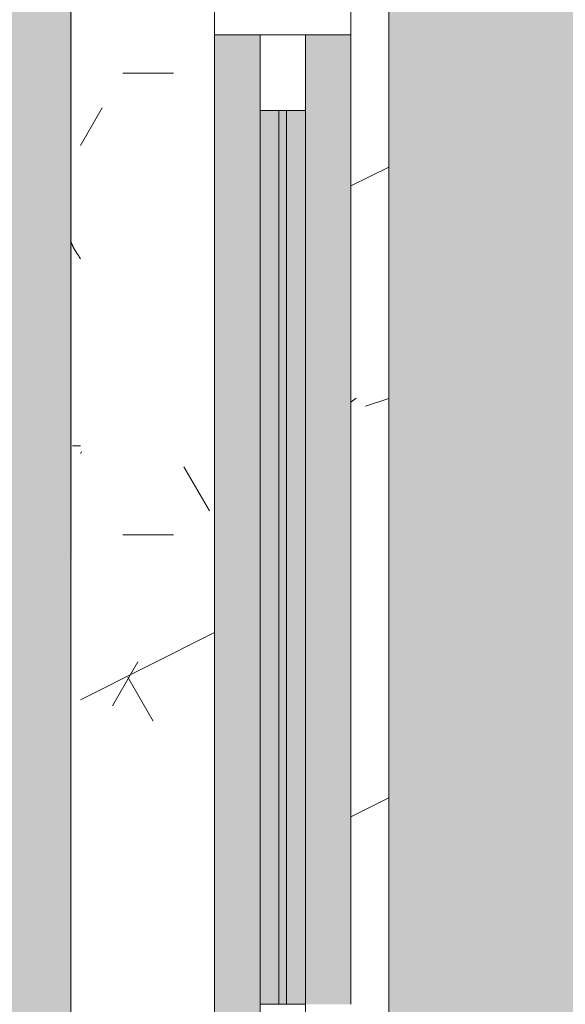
# Model space of a CAD drawing. Header units: millimetres. Extents: x 5980700 to 6194397, y -12939 to 2351883.
# Tile 24 of 124: x 6023785 to 6024145, y 444 to 1094. Entities that reach past the tile are written whole.
import ezdxf

# ---------------------------------------------------------------- set-up
doc = ezdxf.new("R2010")
doc.units = ezdxf.units.MM
for name, color, linetype, lineweight in [('A-DOOR-FRAM', 31, 'Continuous', 18), ('A-DOOR-GLAZ', 31, 'Continuous', 9), ('A-FLOR-PATT', 8, 'Continuous', 18), ('A-GLAZ', 151, 'Continuous', 9), ('A-GLAZ-SILL', 1, 'Continuous', 9), ('A-WALL', 113, 'Continuous', 18), ('A-WALL-PATT', 111, 'Continuous', 25)]:
    doc.layers.add(name, color=color, linetype=linetype, lineweight=lineweight)
pattern_1 = [(315, (245.842, -16549.116), (449.0128060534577, 449.0128060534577), []), (315, (245.842, -16707.866), (898.0256121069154, 0), []), (315, (245.842, -16390.366), (898.0256121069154, 0), [])]

# ---------------------------------------------------------------- blocks, each defined once
blk = doc.blocks.new('FX-HRT-JANELA_CORRER-4FLS - 270x190cm-4FLS-ALU-3_0cmFolha 5-V61-PLANTA DE CAIMENTO DE PISOS - TÉRREO')
at = {"layer": 'A-DOOR-FRAM', "lineweight": 5}
h = blk.add_hatch(color=251, dxfattribs=at)
h.paths.add_polyline_path([(690.000000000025, -29.99999999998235), (1280.000000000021, -29.99999999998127), (1280.000000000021, -17.49999999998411), (690.000000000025, -17.49999999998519)])
h.paths.add_polyline_path([(690.000000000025, -47.49999999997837), (1280.000000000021, -47.49999999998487), (1280.000000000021, -34.99999999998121), (690.000000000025, -34.9999999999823)])
at = {"layer": 'A-DOOR-GLAZ', "lineweight": 5}
h = blk.add_hatch(dxfattribs=at)
h.set_pattern_fill('FP_83', color=256, style=0, pattern_type=2)
h.set_pattern_definition(pattern_1)
h.paths.add_polyline_path([(640.0000000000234, -17.49999999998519), (640.0000000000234, -47.49999999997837), (690.000000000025, -47.49999999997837), (690.000000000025, -17.49999999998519)])
h.paths.add_polyline_path([(1280.000000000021, -17.49999999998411), (1280.000000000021, -47.49999999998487), (1329.999999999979, -47.49999999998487), (1329.999999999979, -17.49999999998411)])
blk.add_hatch(color=255, dxfattribs=at).paths.add_polyline_path([(690.000000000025, -29.99999999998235), (690.000000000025, -34.9999999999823), (1280.000000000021, -34.99999999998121), (1280.000000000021, -29.99999999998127), (1086.788867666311, -29.99999999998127)])
at = {"layer": 'A-GLAZ', "lineweight": 5}
h = blk.add_hatch(color=251, dxfattribs=at)
h.paths.add_polyline_path([(-1329.999999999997, -17.49999999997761), (-639.9999999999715, -17.49999999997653), (-640.0000000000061, -47.49999999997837), (640.0000000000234, -47.49999999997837), (640.0000000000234, -17.49999999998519), (1329.999999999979, -17.49999999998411), (1329.999999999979, 12.50000000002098), (-1329.999999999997, 12.50000000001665), (-1329.999999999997, -5.501040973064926)])
h.paths.add_polyline_path([(-1329.999999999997, -76.35185185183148), (-1329.999999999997, -77.49999999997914), (-690.000000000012, -77.49999999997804), (-689.9999999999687, -47.49999999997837), (-1329.999999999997, -47.49999999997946), (-1329.999999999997, -57.49999999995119)])
h.paths.add_polyline_path([(689.9999999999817, -77.49999999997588), (1329.999999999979, -77.49999999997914), (1329.999999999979, -47.49999999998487), (690.000000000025, -47.49999999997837), (689.9999999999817, -64.99999999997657)])
h = blk.add_hatch(dxfattribs=at)
h.set_pattern_fill('FP_83', color=256, style=0, pattern_type=2)
h.set_pattern_definition(pattern_1)
h.paths.add_polyline_path([(-1.299440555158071e-11, -47.49999999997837), (-1.299440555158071e-11, -77.49999999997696), (12.49999999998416, -77.49999999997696), (12.49999999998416, -72.49999999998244), (37.49999999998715, -72.49999999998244), (37.49999999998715, -77.49999999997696), (49.9999999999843, -77.49999999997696), (49.9999999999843, -47.49999999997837)])
h.paths.add_polyline_path([(639.9999999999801, -57.49999999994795), (639.9999999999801, -77.49999999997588), (689.9999999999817, -77.49999999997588), (690.000000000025, -47.49999999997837), (639.9999999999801, -47.49999999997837)])
at = {"layer": 'A-DOOR-FRAM', "color": 250, "lineweight": 5}
for p, q in [((690.0000000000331, -17.50000000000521), (640.0000000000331, -17.50000000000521)), ((690.0000000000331, -47.50000000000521), (690.0000000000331, -17.50000000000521)), ((1280.000000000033, -17.50000000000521), (1280.000000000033, -47.50000000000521)), ((1330.000000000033, -17.50000000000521), (1280.000000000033, -17.50000000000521)), ((640.0000000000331, -47.50000000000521), (690.0000000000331, -47.50000000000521)), ((1280.000000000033, -47.50000000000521), (1330.000000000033, -47.50000000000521))]:
    blk.add_line(p, q, dxfattribs=at)
at = {"layer": 'A-DOOR-FRAM', "color": 90, "lineweight": 5}
for p, q in [((1280.000000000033, -17.50000000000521), (690.0000000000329, -17.50000000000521)), ((690.0000000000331, -47.50000000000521), (1280.000000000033, -47.50000000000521))]:
    blk.add_line(p, q, dxfattribs=at)
at = {"layer": 'A-DOOR-GLAZ', "color": 250, "lineweight": 5}
for p, q in [((1280.000000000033, -30.00000000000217), (690.0000000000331, -30.00000000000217)), ((690.0000000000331, -30.00000000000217), (690.0000000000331, -35.00000000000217)), ((1280.000000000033, -35.00000000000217), (1280.000000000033, -30.00000000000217)), ((690.0000000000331, -35.00000000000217), (1280.000000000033, -35.00000000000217))]:
    blk.add_line(p, q, dxfattribs=at)
at = {"layer": 'A-GLAZ', "color": 90, "lineweight": 5}
for p, q in [((1329.999999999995, 12.49999999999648), (-1330.000000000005, 12.49999999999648)), ((689.9999999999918, -77.5), (1329.999999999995, -77.5))]:
    blk.add_line(p, q, dxfattribs=at)
at = {"layer": 'A-GLAZ', "color": 130}
for p, q in [((1349.999999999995, 12.49999999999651), (1329.999999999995, 12.49999999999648)), ((1329.999999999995, 12.49999999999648), (1329.999999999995, -77.5)), ((1329.999999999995, -77.5), (1349.999999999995, -77.49999999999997))]:
    blk.add_line(p, q, dxfattribs=at)
blk = doc.blocks.new('FP_63-PLANTA DE CAIMENTO DE PISOS - TÉRREO')
at = {"layer": 'A-GLAZ-SILL', "color": 90, "lineweight": 5}
blk.add_line((1374.999999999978, 107.4999999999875), (-1375.000000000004, 107.4999999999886), dxfattribs=at)
at = {"layer": 'A-GLAZ-SILL', "lineweight": 5}
for p, q in [((1058.641794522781, 100.9916647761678), (1058.64179452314, 106.4169462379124)), ((1186.742624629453, 104.0000772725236), (1186.515525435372, 103.8572851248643)), ((1186.969723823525, 104.1416484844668), (1186.742624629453, 104.0000772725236)), ((1187.196823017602, 104.2819413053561), (1186.969723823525, 104.1416484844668)), ((1187.423922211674, 104.4208987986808), (1187.196823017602, 104.2819413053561)), ((1187.651021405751, 104.5584645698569), (1187.423922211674, 104.4208987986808)), ((1187.878120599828, 104.6945827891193), (1187.651021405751, 104.5584645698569)), ((1188.105219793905, 104.8291982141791), (1187.878120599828, 104.6945827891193)), ((1188.332318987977, 104.9622562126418), (1188.105219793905, 104.8291982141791)), ((1188.559418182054, 105.0937027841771), (1188.332318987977, 104.9622562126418)), ((1188.786517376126, 105.2234845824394), (1188.559418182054, 105.0937027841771)), ((1189.013616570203, 105.3515489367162), (1188.786517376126, 105.2234845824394)), ((1189.24071576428, 105.4778438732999), (1189.013616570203, 105.3515489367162)), ((1189.467814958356, 105.6023181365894), (1189.24071576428, 105.4778438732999)), ((1189.694914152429, 105.7249212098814), (1189.467814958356, 105.6023181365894)), ((1189.922013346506, 105.8456033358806), (1189.694914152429, 105.7249212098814)), ((1190.149112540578, 105.9643155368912), (1189.922013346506, 105.8456033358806)), ((1190.376211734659, 106.0810096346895), (1190.149112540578, 105.9643155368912)), ((1190.603310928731, 106.1956382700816), (1190.376211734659, 106.0810096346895)), ((1190.830410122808, 106.3081549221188), (1190.603310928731, 106.1956382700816)), ((1191.057509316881, 106.4185139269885), (1190.830410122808, 106.3081549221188)), ((1191.284608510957, 106.5266704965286), (1191.057509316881, 106.4185139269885)), ((1191.511707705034, 106.6325807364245), (1191.284608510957, 106.5266704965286)), ((1191.738806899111, 106.7362016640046), (1191.511707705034, 106.6325807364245)), ((1191.965906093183, 106.8374912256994), (1191.738806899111, 106.7362016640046)), ((1192.19300528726, 106.9364083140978), (1191.965906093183, 106.8374912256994)), ((1192.420104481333, 107.0329127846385), (1192.19300528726, 106.9364083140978)), ((1192.647203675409, 107.1269654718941), (1192.420104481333, 107.0329127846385)), ((1192.874302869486, 107.218528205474), (1192.647203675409, 107.1269654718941)), ((1193.101402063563, 107.3075638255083), (1192.874302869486, 107.218528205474)), ((1193.328501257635, 107.3940361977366), (1193.101402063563, 107.3075638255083)), ((1193.555600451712, 107.4779102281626), (1193.328501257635, 107.3940361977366)), ((1193.782699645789, 107.5591518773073), (1193.555600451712, 107.4779102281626)), ((1182.427739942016, 101.1462232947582), (1182.200640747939, 100.9916647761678)), ((1182.654839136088, 101.3007190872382), (1182.427739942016, 101.1462232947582)), ((1182.881938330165, 101.4550894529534), (1182.654839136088, 101.3007190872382)), ((1183.109037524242, 101.6092717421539), (1182.881938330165, 101.4550894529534)), ((1183.336136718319, 101.7632033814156), (1183.109037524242, 101.6092717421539)), ((1183.563235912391, 101.9168218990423), (1183.336136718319, 101.7632033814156)), ((1183.790335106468, 102.0700649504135), (1183.563235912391, 101.9168218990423)), ((1184.01743430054, 102.2228703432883), (1183.790335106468, 102.0700649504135)), ((1184.244533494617, 102.3751760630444), (1184.01743430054, 102.2228703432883)), ((1184.471632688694, 102.5269202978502), (1184.244533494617, 102.3751760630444)), ((1184.698731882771, 102.6780414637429), (1184.471632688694, 102.5269202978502)), ((1184.925831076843, 102.8284782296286), (1184.698731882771, 102.6780414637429)), ((1185.15293027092, 102.9781695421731), (1184.925831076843, 102.8284782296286)), ((1185.380029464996, 103.1270546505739), (1185.15293027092, 102.9781695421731)), ((1185.607128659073, 103.2750731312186), (1185.380029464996, 103.1270546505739)), ((1185.83422785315, 103.4221649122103), (1185.607128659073, 103.2750731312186)), ((1186.061327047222, 103.5682702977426), (1185.83422785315, 103.4221649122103)), ((1186.288426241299, 103.7133299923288), (1186.061327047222, 103.5682702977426)), ((1186.515525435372, 103.8572851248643), (1186.288426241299, 103.7133299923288))]:
    blk.add_line(p, q, dxfattribs=at)
blk = doc.blocks.new('CC_PEITORIL - PEITORIL-V62-PLANTA DE CAIMENTO DE PISOS - TÉRREO')
at = {"layer": 'A-GLAZ-SILL', "lineweight": 5}
h = blk.add_hatch(dxfattribs=at)
h.set_pattern_fill('FP_84', color=256, style=0, pattern_type=2)
h.set_pattern_definition([(270, (245.842, -16549.116), (101.6, -406.4), [33.528, -271.272, 33.528, -271.272, -1625.6]), (270, (245.842, -16549.116), (101.6, -406.4), [-609.6, 33.528, -576.072, 33.528, -271.272, -711.2]), (270, (245.842, -16549.116), (101.6, -406.4), [-1524, 33.528, -169.672, 33.528, -474.472]), (29.99999999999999, (296.642, -16701.516), (301.1527240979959, 291.1881810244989), [33.528, -271.272, 33.528, -271.272, -1625.6]), (29.99999999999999, (296.642, -16701.516), (301.1527240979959, 291.1881810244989), [-609.6, 33.528, -576.072, 33.528, -271.272, -711.2]), (29.99999999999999, (296.642, -16701.516), (301.1527240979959, 291.1881810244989), [-1524, 33.528, -169.672, 33.528, -474.472]), (150, (499.842, -16752.316), (-402.7527240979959, 115.211818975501), [33.528, -271.272, 33.528, -271.272, -1625.6]), (150, (499.842, -16752.316), (-402.7527240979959, 115.211818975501), [-609.6, 33.528, -576.072, 33.528, -271.272, -711.2]), (150, (499.842, -16752.316), (-402.7527240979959, 115.211818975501), [-1524, 33.528, -169.672, 33.528, -474.472])])
h.paths.add_polyline_path([(-1375.000000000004, 77.50000000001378), (-1350.000000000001, 77.50000000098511), (-1350.000000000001, 12.50000000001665), (1349.999999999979, 12.50000000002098), (1349.999999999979, 77.50000000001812), (1374.999999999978, 77.50000000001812), (1374.999999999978, 100.9916647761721), (-1375.000000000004, 100.9916647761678)])
h = blk.add_hatch(dxfattribs=at)
h.set_pattern_fill('FP_85', color=256, style=0, pattern_type=2)
h.set_pattern_definition([(126.87, (1833.342, -17184.116), (3175.008507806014, -4762.494328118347), [793.75, -7143.75]), (116.565, (1357.092, -18136.616), (-1587.499067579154, 1587.501456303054), [1774.879, -1774.879]), (108.435, (563.342, -18136.616), (-1587.502903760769, 3174.997452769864), [1004.024, -4016.092])])
h.paths.add_polyline_path([(-1375.000000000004, 77.50000000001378), (-1350.000000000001, 77.50000000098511), (-1350.000000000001, 12.50000000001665), (1349.999999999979, 12.50000000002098), (1349.999999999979, 77.50000000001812), (1374.999999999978, 77.50000000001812), (1374.999999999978, 100.9916647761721), (-1375.000000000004, 100.9916647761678)])
at = {"layer": 'A-GLAZ', "color": 90, "lineweight": 5}
blk.add_blockref('FP_63-PLANTA DE CAIMENTO DE PISOS - TÉRREO', (0, 0), dxfattribs=at)
blk = doc.blocks.new('BE-PMSa-MOD-ARQ-CONEXAODOFUTURO-EX-000-R_rvt-1-PLANTA DE CAIMENTO DE PISOS - TÉRREO')
at = {"layer": 'A-FLOR-PATT', "lineweight": 5}
h = blk.add_hatch(dxfattribs=at)
h.set_pattern_fill('FP_2', color=135, style=0, pattern_type=2)
h.set_pattern_definition([(0, (0, 0), (812.8, 203.2), [33.528, -576.072, 33.528, -576.072, -3251.2]), (0, (0, 0), (812.8, 203.2), [-1219.2, 33.528, -1185.672, 33.528, -576.072, -1422.4]), (0, (0, 0), (812.8, 203.2), [-3048, 33.528, -372.872, 33.528, -982.472]), (120, (304.8, 101.6), (-582.3763620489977, 602.3054481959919), [33.52799999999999, -576.0719999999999, 33.52799999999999, -576.0719999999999, -3251.199999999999]), (120, (304.8, 101.6), (-582.3763620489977, 602.3054481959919), [-1219.2, 33.52799999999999, -1185.672, 33.52799999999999, -576.0719999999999, -1422.4]), (120, (304.8, 101.6), (-582.3763620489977, 602.3054481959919), [-3048, 33.52799999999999, -372.8719999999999, 33.52799999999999, -982.4719999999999]), (240, (406.4, 508), (-230.4236379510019, -805.5054481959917), [33.528, -576.072, 33.528, -576.072, -3251.2]), (240, (406.4, 508), (-230.4236379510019, -805.5054481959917), [-1219.2, 33.528, -1185.672, 33.528, -576.072, -1422.4]), (240, (406.4, 508), (-230.4236379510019, -805.5054481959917), [-3048, 33.528, -372.872, 33.528, -982.472])])
h.paths.add_polyline_path([(13153.13200708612, -10125.84100563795), (14705.38782324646, -10125.84100563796), (14705.38782324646, -9779.8857164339), (14699.38782324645, -9779.8857164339), (14699.38782324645, -9763.237570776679), (14681.68558745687, -9763.757413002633), (14670.96395493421, -9768.482704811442), (14665.88782324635, -9780.73757077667), (14665.88782324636, -9856.278958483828), (14670.73620676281, -9865.0681674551), (14677.45883342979, -9868.493127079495), (14678.38782324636, -9869.242380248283), (14678.38782324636, -9881.040871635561), (14674.1436913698, -9882.10035906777), (14663.09686027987, -9878.012306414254), (14654.48340806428, -9869.156476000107), (14652.0250349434, -9859.981702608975), (14651.89263271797, -9855.73757077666), (14650.88782324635, -9855.73757077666), (14651.89263271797, -9780.73757077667), (14653.73085252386, -9770.127241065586), (14655.24199762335, -9764.487570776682), (14667.13782324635, -9752.591745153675), (14683.38782324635, -9748.23757077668), (14699.38782324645, -9748.23757077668), (14699.38782324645, -9731.589425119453), (14705.38782324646, -9731.589425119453), (14705.38782324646, -9705.737570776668), (14755.38782324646, -9705.737570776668), (14755.38782324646, -9754.737570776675), (14795.38782324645, -9754.737570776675), (14796.02424042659, -9756.737570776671), (14812.38782324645, -9756.737570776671), (14811.36426821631, -9815.737570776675), (14810.34779546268, -9815.737570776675), (14811.47778338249, -9818.171971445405), (14811.43015556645, -9819.291362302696), (14811.44856252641, -9820.918341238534), (14827.38782324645, -9827.197475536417), (14827.38782324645, -10125.84100563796), (21231.38515489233, -10125.84100563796), (21231.38515489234, 5919.158994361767), (12003.88515489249, 5918.472013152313), (12003.8851548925, 5447.158205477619), (12268.88333741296, 5447.158205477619), (12268.88333741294, 4674.158994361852), (15653.88333741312, 4674.158994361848), (15653.88333741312, 5447.158205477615), (15923.88333741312, 5447.15820547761), (15923.88333741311, 4674.158994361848), (19999.38682609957, 4674.158994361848), (19999.38682609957, 5447.158205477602), (20269.38682609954, 5447.158205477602), (20269.38682609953, 4280.731645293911), (20299.38682609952, 4280.731645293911), (20298.51487451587, 1530.731645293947), (20269.38682609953, 1530.731645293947), (20269.38682609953, 1143.558994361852), (20299.38682609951, 1143.558994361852), (20298.51487451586, -1606.441005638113), (20269.38682609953, -1606.441005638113), (20269.38682609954, -2040.191005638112), (20299.38682609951, -2040.191005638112), (20298.51487451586, -4790.191005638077), (20269.38682609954, -4790.191005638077), (20269.38682609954, -5273.941005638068), (20299.38682609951, -5273.941005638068), (20298.51487451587, -8023.941005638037), (20269.38682609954, -8023.941005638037), (20269.38682609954, -9308.841005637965), (19999.38682609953, -9308.841005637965), (19999.38682609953, -8513.841794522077), (19913.38333741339, -8513.841794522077), (19913.38333741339, -8347.825683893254), (19635.38599049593, -8347.825683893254), (19635.38599049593, -8377.825683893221), (16285.38599049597, -8376.953732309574), (16285.38599049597, -8347.825683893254), (15971.88333741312, -8347.825683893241), (15971.88333741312, -8513.84179452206), (15921.38515489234, -8513.84179452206), (15921.38515489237, -9312.594001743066), (15651.38515489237, -9312.594001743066), (15651.3851548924, -8513.84179452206), (15603.38515489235, -8513.841794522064), (15603.38515489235, -8377.825683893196), (12316.88333741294, -8377.82568389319), (12316.88333741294, -8513.841794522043), (12268.88333741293, -8513.841794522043), (12268.88333741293, -9312.59400174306), (11998.88333741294, -9312.59400174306), (11998.88333741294, -8513.841794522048), (11950.88333741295, -8513.841794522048), (11950.88333741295, -8347.825683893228), (11867.63333741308, -8347.825683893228), (11867.63333741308, -8377.82568389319), (8517.633337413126, -8376.953732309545), (8517.633337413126, -8347.825683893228), (8434.383337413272, -8347.825683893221), (8434.383337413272, -8468.841794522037), (8419.38333741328, -8468.841794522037), (8419.38333741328, -8498.841794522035), (8434.383337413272, -8498.841794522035), (8434.383337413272, -8513.841794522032), (8386.383337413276, -8513.841794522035), (8386.383337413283, -9312.594001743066), (8116.383337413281, -9312.594001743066), (8116.383337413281, -9125.841005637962), (2121.38333741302, -9125.841005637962), (2121.38333741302, -9312.594001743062), (1851.383337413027, -9312.594001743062), (1851.383337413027, -9125.841005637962), (-4143.616662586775, -9125.841005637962), (-4143.616662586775, -9312.594001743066), (-4413.616662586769, -9312.594001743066), (-4413.616662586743, -8513.841794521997), (-4461.61666258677, -8513.841794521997), (-4461.61666258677, -8498.841794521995), (-4446.616662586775, -8498.841794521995), (-4446.616662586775, -8468.841794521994), (-4461.61666258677, -8468.841794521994), (-4461.61666258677, -8347.825683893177), (-4547.366662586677, -8347.825683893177), (-4547.366662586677, -8377.825683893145), (-7897.36666258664, -8376.953732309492), (-7897.36666258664, -8347.825683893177), (-7983.116662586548, -8347.825683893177), (-7983.116662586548, -8513.841794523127), (-8031.114845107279, -8513.841794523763), (-8031.114845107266, -9308.841005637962), (-8301.114845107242, -9308.841005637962), (-8301.114845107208, -8513.84179452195), (-8349.116662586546, -8513.841794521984), (-8349.116662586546, -8347.825683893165), (-8354.864845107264, -8347.825683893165), (-8354.864845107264, -8377.825683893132), (-11704.86484510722, -8376.953732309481), (-11704.86484510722, -8347.825683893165), (-11710.61666258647, -8347.825683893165), (-11710.61666258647, -8513.841794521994), (-11758.61484510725, -8513.841794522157), (-11758.61484510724, -9308.841005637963), (-12028.61484510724, -9308.841005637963), (-12028.61484510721, -8513.841794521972), (-12076.61666258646, -8513.841794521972), (-12076.61666258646, -8347.825683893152), (-12498.61666258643, -8347.825683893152), (-12498.61666258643, -8377.82568389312), (-15848.61666258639, -8376.953732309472), (-15848.61666258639, -8347.825683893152), (-16270.61666258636, -8347.82568389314), (-16270.61666258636, -8513.841794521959), (-16356.6158860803, -8513.84179452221), (-16356.61588608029, -9308.841005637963), (-16626.61588608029, -9308.841005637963), (-16626.61588608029, -7987.079408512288), (-16656.61588608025, -7987.079408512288), (-16655.74393449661, -5237.079408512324), (-16626.61588608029, -5237.079408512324), (-16626.61588608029, -4803.341005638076), (-16656.61588608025, -4803.341005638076), (-16655.7439344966, -2053.341005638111), (-16626.61588608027, -2053.341005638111), (-16626.61588608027, -1620.841794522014), (-16656.61588608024, -1620.841794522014), (-16655.74393449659, 1129.158205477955), (-16626.61588608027, 1129.158205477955), (-16626.61588608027, 1534.158205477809), (-16656.61588608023, 1534.158205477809), (-16655.74393449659, 4284.158205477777), (-16626.61588608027, 4284.158205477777), (-16626.61588608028, 5479.158994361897), (-16356.61588608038, 5479.158994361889), (-16356.61588608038, 4674.158994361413), (-12028.61666258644, 4674.158994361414), (-12028.61666258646, 5447.158205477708), (-11733.61666258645, 5446.941285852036), (-11733.61666258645, 4674.158994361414), (-8301.114845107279, 4674.158994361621), (-8301.114845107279, 5447.158205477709), (-8031.114845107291, 5447.158205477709), (-8031.114845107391, 5919.158994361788), (-17588.61484510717, 5919.158994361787), (-17588.6148451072, -10125.84100563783), (8442.166919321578, -10125.84100563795)])
h.paths.add_polyline_path([(14664.88301377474, -9780.73757077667), (14665.63226694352, -9779.779781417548), (14664.44050548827, -9775.73581322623)])
h.paths.add_polyline_path([(-16089.6590788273, -8758.10531785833), (-16115.54098333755, -8754.697900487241), (-16139.6590788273, -8744.707858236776), (-16160.36975694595, -8728.815995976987), (-16176.26161920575, -8708.105317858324), (-16186.2516614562, -8683.987222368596), (-16189.6590788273, -8658.105317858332), (-16186.2516614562, -8632.223413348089), (-16176.26161920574, -8608.105317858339), (-16160.36975694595, -8587.39463973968), (-16139.6590788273, -8571.502777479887), (-16115.54098333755, -8561.512735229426), (-16089.6590788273, -8558.105317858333), (-16063.77717431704, -8561.512735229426), (-16039.65907882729, -8571.502777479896), (-16018.94840070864, -8587.394639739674), (-16003.05653844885, -8608.105317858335), (-15993.06649619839, -8632.22341334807), (-15989.6590788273, -8658.105317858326), (-15993.06649619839, -8683.987222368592), (-16003.05653844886, -8708.10531785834), (-16018.94840070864, -8728.815995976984), (-16039.65907882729, -8744.707858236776), (-16063.77717431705, -8754.697900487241)])
h.paths.add_polyline_path([(19732.71217533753, -8754.668450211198), (19706.83027082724, -8751.260990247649), (19682.71217533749, -8741.270823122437), (19660.00862136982, -8722.781563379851), (19646.10963495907, -8704.667825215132), (19636.11959270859, -8680.54942825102), (19632.71217533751, -8648.664394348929), (19632.71217533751, -8622.782813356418), (19636.11959270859, -8596.901232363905), (19646.10963495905, -8572.783438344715), (19662.00149721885, -8552.073019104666), (19682.71217533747, -8536.181355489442), (19706.83027082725, -8526.191438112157), (19732.7121753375, -8522.784063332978), (19758.59407984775, -8526.191438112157), (19782.71217533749, -8536.181355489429), (19803.42285345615, -8552.073019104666), (19819.31471571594, -8572.783438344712), (19829.30475796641, -8596.901232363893), (19832.7121753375, -8628.39034617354), (19832.7121753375, -8654.66720021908), (19827.88084468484, -8683.987101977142), (19816.67739151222, -8708.104895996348), (19803.42285345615, -8725.378762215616), (19782.71217533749, -8741.27082312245), (19758.59407984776, -8751.260990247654)])
h.paths.add_polyline_path([(15648.38515489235, -8468.841794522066), (15650.88333741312, -8468.841794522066), (15650.88333741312, -8347.825683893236), (15648.38515489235, -8347.825683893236), (15648.38515489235, -8375.919436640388)])
h.paths.add_polyline_path([(-15957.766248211, 4689.65210732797), (-15964.016248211, 4691.326789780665), (-15966.60508297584, 4693.313272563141), (-15969.84032103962, 4698.916869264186), (-15969.84032103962, 4705.387345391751), (-15966.60508297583, 4710.990942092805), (-15961.00148627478, 4714.226180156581), (-15954.53101014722, 4714.226180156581), (-15948.92741344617, 4710.990942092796), (-15945.69217538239, 4705.387345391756), (-15945.69217538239, 4698.916869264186), (-15948.92741344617, 4693.313272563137), (-15954.53101014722, 4690.078034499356)])
h.paths.add_polyline_path([(19572.98503538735, 4699.192323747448), (19566.73503538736, 4700.867006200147), (19564.14620062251, 4702.853488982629), (19560.91096255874, 4708.45708568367), (19560.91096255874, 4714.927561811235), (19564.14620062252, 4720.531158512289), (19569.74979732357, 4723.766396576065), (19576.22027345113, 4723.766396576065), (19581.82387015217, 4720.53115851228), (19585.05910821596, 4714.927561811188), (19585.05910821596, 4708.457085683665), (19581.82387015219, 4702.853488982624), (19576.22027345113, 4699.618250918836)])
h.paths.add_polyline_path([(19732.7121753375, 4730.240264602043), (19706.83027082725, 4733.647681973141), (19682.7121753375, 4743.637724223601), (19662.00149721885, 4759.529586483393), (19646.10963495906, 4780.240264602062), (19636.11959270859, 4804.358360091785), (19632.71217533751, 4830.240264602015), (19636.11959270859, 4856.122169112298), (19646.10963495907, 4880.240264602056), (19662.00149721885, 4900.950942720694), (19682.7121753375, 4916.84280498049), (19706.83027082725, 4926.832847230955), (19732.7121753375, 4930.240264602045), (19758.59407984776, 4926.832847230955), (19782.71217533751, 4916.842804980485), (19803.42285345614, 4900.950942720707), (19819.31471571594, 4880.240264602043), (19829.30475796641, 4856.122169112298), (19832.7121753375, 4830.24026460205), (19829.30475796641, 4804.358360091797), (19819.31471571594, 4780.240264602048), (19803.42285345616, 4759.529586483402), (19782.71217533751, 4743.63772422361), (19758.59407984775, 4733.647681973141)])
h.paths.add_polyline_path([(-16089.6590788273, 4736.408178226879), (-16115.54098333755, 4739.815595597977), (-16139.6590788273, 4749.805637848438), (-16160.36975694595, 4765.697500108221), (-16176.26161920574, 4786.408178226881), (-16186.2516614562, 4810.526273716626), (-16189.6590788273, 4836.408178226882), (-16186.2516614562, 4862.29008273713), (-16176.26161920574, 4886.408178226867), (-16160.36975694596, 4907.118856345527), (-16139.6590788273, 4923.010718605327), (-16115.54098333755, 4933.000760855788), (-16089.6590788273, 4936.408178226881), (-16063.77717431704, 4933.000760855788), (-16039.6590788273, 4923.010718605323), (-16018.94840070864, 4907.118856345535), (-16003.05653844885, 4886.408178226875), (-15993.06649619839, 4862.29008273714), (-15989.6590788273, 4836.408178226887), (-15993.06649619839, 4810.526273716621), (-16003.05653844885, 4786.408178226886), (-16018.94840070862, 4765.697500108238), (-16039.6590788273, 4749.805637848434), (-16063.77717431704, 4739.815595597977)])
h = blk.add_hatch(dxfattribs=at)
h.set_pattern_fill('FP_109', color=133, style=0, pattern_type=2)
h.set_pattern_definition([(49.99999999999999, (0, 0), (182.184668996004, -15.93908553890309), [19.05, -209.55]), (355, (0, 0), (-35.24242749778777, 191.0566080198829), [15.24, -167.64]), (100.451, (15.182, -1.328), (146.9425016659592, 175.1166878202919), [16.19, -178.09]), (46.184, (0, 50.8), (271.0788941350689, -42.04327417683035), [28.575, -314.325]), (96.636, (22.59, 47.297), (237.4025071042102, 247.4272132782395), [24.285, -267.135]), (351.184, (0, 50.8), (237.404605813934, 247.4251178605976), [22.86, -251.46]), (21, (25.4, 38.1), (151.6148798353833, -102.2655185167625), [19.05, -209.55]), (326, (25.4, 38.1), (61.80235996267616, 184.1877424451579), [15.24, -167.64]), (71.45100000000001, (38.035, 29.578), (213.4170626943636, 81.92136778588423), [16.19, -178.09]), (37.50000000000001, (0, 0), (3.08832282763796, 84.55507579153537), [8.382, -157.226, 8.382, -161.798, -168.275]), (37.50000000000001, (0, 0), (3.08832282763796, 84.55507579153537), [-335.788, 8.382, -159.893]), (7.499999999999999, (0, 0), (66.81943811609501, 100.1807470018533), [8.382, -88.646, 8.382, -153.416, -64.135]), (7.499999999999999, (0, 0), (66.81943811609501, 100.1807470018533), [-258.826, 8.382, -55.753]), (327.5, (-56.642, 0), (135.5904877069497, -5.7289126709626), [8.382, -55.118, 8.382, -189.738, -262.89]), (327.5, (-56.642, 0), (135.5904877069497, -5.7289126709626), [-261.62, 8.382, -254.508]), (317.5, (-82.042, 0), (148.1288864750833, 25.42676126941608), [8.382, -74.168, 8.382, -123.19, -186.69]), (317.5, (-82.042, 0), (148.1288864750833, 25.42676126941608), [-214.122, 8.382, -178.308])])
h.paths.add_polyline_path([(-4441.627696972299, -8177.825683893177), (-4441.627696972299, -8167.82568389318), (-4451.627696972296, -8167.82568389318), (-4451.627696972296, -8177.825683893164)])
h.paths.add_polyline_path([(20075.50989163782, -8167.825683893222), (20089.3868260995, -8167.825683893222), (20089.38682609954, -5194.841794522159), (19913.38333741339, -5194.841794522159), (19913.38333741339, -4838.84179452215), (20089.38682609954, -4838.841794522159), (20089.38682609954, -2003.841794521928), (19923.3833374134, -2003.841794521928), (19923.38333741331, -1915.841005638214), (15956.88333741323, -1915.841005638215), (15956.88333741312, -2008.841794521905), (15620.88333741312, -2008.841794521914), (15620.88333741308, -1915.841005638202), (12301.88333741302, -1915.841005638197), (12301.88333741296, -2008.841794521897), (11965.88333741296, -2008.84179452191), (11965.88333741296, -1915.841005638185), (9479.379702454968, -1915.841005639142), (9479.379702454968, -1900.841005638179), (8579.379702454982, -1900.841005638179), (8579.379702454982, -2050.841005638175), (11830.88333741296, -2050.841005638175), (11830.88333741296, -2143.841794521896), (12436.88333741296, -2143.841794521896), (12436.88333741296, -2050.84100563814), (15485.88333741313, -2050.841005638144), (15485.88333741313, -2143.841794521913), (16091.88333741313, -2143.841794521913), (16091.88333741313, -2050.841005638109), (19788.3833374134, -2050.841005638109), (19788.3833374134, -2138.841794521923), (19964.38682609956, -2138.841794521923), (19964.38682609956, -4713.841794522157), (19788.3833374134, -4713.841794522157), (19788.3833374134, -5319.841794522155), (19964.38682609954, -5319.841794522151), (19964.38682609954, -8042.825683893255), (8511.785154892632, -8042.825683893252), (8511.785154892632, -4063.84179452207), (8559.379702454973, -4063.841794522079), (8559.379702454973, -3457.84179452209), (8511.785154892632, -3457.84179452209), (8511.785154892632, -2770.84100563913), (8500.374635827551, -2770.84100563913), (8500.374635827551, -2640.841005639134), (8511.785154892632, -2640.841005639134), (8511.785154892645, -2138.841794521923), (8549.379702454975, -2138.826511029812), (8549.379702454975, -1900.841005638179), (8539.379702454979, -1900.841005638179), (8539.379702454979, -1915.841005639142), (8424.379702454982, -1915.841005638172), (8424.379702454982, -2003.841794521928), (8386.785154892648, -2003.841794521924), (8386.785154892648, -3582.841794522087), (8434.379702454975, -3582.841794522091), (8434.379702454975, -3938.841794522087), (8386.78515489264, -3938.841794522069), (8386.78515489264, -8167.825683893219), (19983.39944753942, -8167.825683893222)])
h.paths.add_polyline_path([(-4451.627696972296, -8167.82568389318), (-4451.627696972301, -1915.841005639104), (-4556.62769697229, -1915.841005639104), (-4556.62769697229, -1900.841005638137), (-4566.627696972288, -1900.841005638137), (-4566.627696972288, -2740.841005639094), (-4556.627696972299, -2740.841005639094), (-4556.627696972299, -2751.841005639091), (-4536.622630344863, -2751.841005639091), (-4536.622630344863, -2640.841005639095), (-4517.622630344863, -2640.841005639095), (-4517.622630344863, -2770.841005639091), (-4556.627696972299, -2770.841005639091), (-4556.627696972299, -2780.841005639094), (-4566.627696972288, -2780.841005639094), (-4566.627696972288, -2820.841005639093), (-4576.627696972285, -2820.841005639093), (-4576.627696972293, -8042.825683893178), (-16321.61588607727, -8042.825683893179), (-16321.61588608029, -5319.841794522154), (-16145.61666258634, -5319.841794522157), (-16145.61666258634, -4713.841794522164), (-16321.61588608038, -4713.841794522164), (-16321.61588608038, -2138.841794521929), (-16145.61666258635, -2138.841794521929), (-16145.61666258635, -2050.841005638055), (-12201.61666258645, -2050.841005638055), (-12201.61666258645, -2138.841794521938), (-11585.61666258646, -2138.841794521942), (-11585.61666258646, -2050.841005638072), (-8474.116662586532, -2050.841005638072), (-8474.116662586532, -2138.841794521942), (-7858.116662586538, -2138.841794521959), (-7858.116662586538, -2050.841005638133), (-4596.627696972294, -2049.966749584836), (-4596.627696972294, -1900.841005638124), (-5496.627696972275, -1900.841005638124), (-5496.627696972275, -1915.841005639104), (-7993.116662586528, -1915.841005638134), (-7993.116662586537, -2003.841794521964), (-8339.116662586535, -2003.841794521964), (-8339.116662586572, -1915.841005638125), (-11720.6166625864, -1915.841005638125), (-11720.61666258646, -2003.841794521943), (-12066.61666258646, -2003.841794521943), (-12066.61666258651, -1915.841005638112), (-16280.61666258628, -1915.841005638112), (-16280.61666258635, -2003.84179452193), (-16446.61588608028, -2003.84179452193), (-16446.61588608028, -4838.841794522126), (-16270.61666258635, -4838.841794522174), (-16270.61666258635, -5194.841794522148), (-16446.61588608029, -5194.841794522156), (-16446.61588608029, -8167.825683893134), (-4512.987072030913, -8167.825683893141)])
h.paths.add_polyline_path([(-6183.614845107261, -327.1176804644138), (-6183.612822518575, -327.1195872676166), (-6151.433903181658, -327.1195872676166)])
h.paths.add_polyline_path([(-6183.614845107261, -1157.117680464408), (-6183.612822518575, -1157.119587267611), (-6174.673446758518, -1157.119587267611)])
h.paths.add_polyline_path([(9914.343509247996, -1770.841005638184), (10006.38515489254, -1770.841005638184), (10006.38515489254, -14.61798700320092), (9529.379702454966, -14.61798700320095), (9529.379702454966, -29.61798700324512), (9479.379702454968, -29.61798700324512), (9479.379702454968, -14.61798700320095), (8539.379702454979, -14.617987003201), (8539.379702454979, -29.61798700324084), (8489.37970245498, -28.80444696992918), (8489.37970245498, -14.617987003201), (-2271.114845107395, -14.6179870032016), (-2271.114845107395, -29.61036006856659), (-2321.114845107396, -29.61036006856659), (-2321.114845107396, -14.6179870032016), (-3061.11484510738, -14.61798700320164), (-3061.11484510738, -29.6103600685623), (-3111.114845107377, -29.61036006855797), (-3111.114845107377, -14.61798700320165), (-3280.616662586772, -14.61798700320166), (-3280.616662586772, -29.61036006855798), (-3330.616662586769, -29.61036006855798), (-3330.616662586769, -14.61798700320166), (-4070.616662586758, -14.6179870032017), (-4070.616662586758, -29.61036006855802), (-4120.616662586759, -29.61036006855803), (-4120.616662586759, -14.6179870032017), (-4506.627696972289, -14.61798700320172), (-4506.627696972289, -29.61036006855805), (-4556.62769697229, -29.61036006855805), (-4556.62769697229, -14.61798700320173), (-5496.627696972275, -14.61798700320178), (-5496.627696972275, -29.61036006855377), (-5546.627696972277, -29.61036006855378), (-5546.627696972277, -14.61798700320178), (-6183.614845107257, -14.61798700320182), (-6183.614845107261, -1770.841005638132), (-5546.627696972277, -1770.841005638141), (-5546.627696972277, -1755.841005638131), (-5496.627696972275, -1755.841005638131), (-5496.627696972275, -1770.841005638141), (-4556.62769697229, -1770.841005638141), (-4556.62769697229, -1755.841005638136), (-4506.627696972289, -1755.841005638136), (-4506.627696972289, -1770.841005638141), (-4436.616662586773, -1770.841005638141), (-4436.616662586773, -1682.841794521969), (-4120.616662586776, -1682.841794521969), (-4120.616662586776, -1770.841005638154), (-1313.614873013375, -1770.841005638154), (-1313.614873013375, -1755.841005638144), (-1243.614873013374, -1755.841005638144), (-1243.614873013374, -1770.841005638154), (-403.6148730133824, -1770.841005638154), (-403.6148730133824, -1755.841005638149), (-333.6148730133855, -1755.841005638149), (-333.6148730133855, -1770.841005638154), (748.3833374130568, -1770.841005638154), (748.3833374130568, -1755.841005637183), (818.3833374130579, -1755.841005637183), (818.3833374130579, -1770.841005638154), (1678.38333741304, -1770.841005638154), (1678.38333741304, -1620.841005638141), (-3970.61666258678, -1620.841005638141), (-3970.61666258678, -1532.841794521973), (-4586.616662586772, -1532.841794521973), (-4586.616662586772, -1620.841005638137), (-6033.61484510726, -1620.841005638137), (-6033.61484510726, -164.6179870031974), (9856.385154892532, -164.6179870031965), (9856.385154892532, -1620.841005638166), (8559.379702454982, -1620.841005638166), (8559.379702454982, -1532.841794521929), (7943.379702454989, -1532.841794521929), (7943.379702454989, -1620.841005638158), (2294.383337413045, -1620.970226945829), (2294.383337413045, -1770.841005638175), (3154.383337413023, -1770.841005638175), (3154.383337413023, -1755.841005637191), (3224.383337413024, -1755.841005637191), (3224.383337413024, -1770.841005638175), (4236.385126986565, -1770.841005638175), (4236.385126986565, -1755.841005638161), (4306.385126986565, -1755.841005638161), (4306.385126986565, -1770.841005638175), (5146.385126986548, -1770.841005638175), (5146.385126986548, -1755.841005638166), (5216.38512698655, -1755.841005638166), (5216.38512698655, -1770.841005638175), (8093.379702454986, -1770.841005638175), (8093.379702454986, -1682.841794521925), (8409.379702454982, -1682.841794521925), (8409.379702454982, -1770.841005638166), (8489.37970245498, -1770.841005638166), (8489.37970245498, -1755.841005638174), (8539.379702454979, -1755.841005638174), (8539.379702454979, -1770.841005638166), (9479.379702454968, -1770.841005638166), (9479.379702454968, -1755.841005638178), (9529.379702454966, -1755.841005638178), (9529.379702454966, -1770.841005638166), (9856.385154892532, -1770.841005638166)])
h.paths.add_polyline_path([(2264.383337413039, -1770.841005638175), (2264.383337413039, -1527.841794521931), (1708.383337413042, -1527.841794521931), (1708.383337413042, -1770.841005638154), (1718.38333741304, -1770.841005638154), (1718.38333741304, -1755.841005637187), (1788.383337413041, -1755.841005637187), (1788.383337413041, -1770.841005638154), (1833.383337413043, -1770.841005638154), (1833.383337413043, -1677.841794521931), (2139.383337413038, -1677.841794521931), (2139.383337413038, -1770.841005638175), (2184.38333741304, -1770.841005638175), (2184.38333741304, -1755.841005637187), (2254.383337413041, -1755.841005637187), (2254.383337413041, -1770.841005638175), (2259.025241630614, -1770.841005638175)])
h.paths.add_polyline_path([(16686.35582290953, -1755.841005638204), (19923.38333741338, -1755.841005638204), (19923.3833374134, -1667.841794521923), (20089.38682609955, -1667.841794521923), (20089.38682609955, 1166.15820547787), (19913.38333741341, 1166.158205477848), (19913.38333741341, 1522.158205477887), (20089.38682609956, 1522.158205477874), (20089.38682609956, 4296.158205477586), (19913.3833374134, 4296.158205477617), (19913.38333741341, 4461.658994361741), (15971.88333741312, 4461.658994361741), (15971.88333741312, 4296.158205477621), (15605.88333741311, 4296.158205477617), (15605.88333741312, 4461.658994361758), (12316.88333741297, 4461.658994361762), (12316.88333741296, 4296.158205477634), (11950.88333741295, 4296.158205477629), (11950.88333741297, 4461.658994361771), (8424.379702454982, 4461.658994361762), (8424.379702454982, 140.3820129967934), (8489.37970245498, 140.3820129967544), (8489.37970245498, 130.3820129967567), (8539.379702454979, 130.382012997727), (8539.379702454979, 115.3820129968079), (8549.379702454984, 115.3820129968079), (8549.379702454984, 955.3820129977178), (8539.379702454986, 955.3820129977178), (8539.379702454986, 966.3820129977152), (8519.374635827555, 966.382012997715), (8519.374635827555, 855.3820129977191), (8500.374635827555, 855.3820129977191), (8500.374635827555, 985.382012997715), (8539.379702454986, 985.3820129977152), (8539.379702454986, 995.3820129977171), (8549.379702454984, 995.3820129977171), (8549.379702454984, 4336.658994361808), (11825.88333741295, 4336.658994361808), (11825.88333741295, 4171.158205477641), (12441.88333741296, 4171.158205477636), (12441.88333741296, 4336.658994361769), (15480.88333741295, 4336.658994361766), (15480.88333741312, 4171.158205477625), (16096.88333741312, 4171.15820547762), (16097.48518693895, 4336.658994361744), (19788.3833374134, 4336.658994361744), (19788.38333741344, 4171.158205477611), (19964.38682609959, 4171.158205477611), (19964.38682609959, 1647.158205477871), (19788.38333741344, 1647.158205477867), (19788.38333741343, 1041.158205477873), (19964.38682609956, 1041.158205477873), (19964.38682609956, -1532.841794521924), (19788.38333741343, -1532.841794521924), (19788.38333741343, -1620.841005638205), (16091.88333741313, -1620.841005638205), (16091.88333741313, -1527.84179452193), (15485.88333741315, -1527.841794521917), (15485.88333741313, -1620.841005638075), (12436.88333741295, -1620.841005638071), (12436.88333741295, -1527.841794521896), (11830.88333741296, -1527.841794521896), (11830.88333741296, -1620.841005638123), (10286.38515489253, -1620.841005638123), (10286.38515489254, 265.3820129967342), (8579.379702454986, 265.3820129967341), (8579.379702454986, 115.3820129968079), (9479.379702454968, 115.3820129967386), (9479.379702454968, 130.3820129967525), (9509.37970245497, 130.3820129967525), (9509.37970245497, 140.3820129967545), (10161.38515489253, 140.3820129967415), (10161.38515489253, -1755.841005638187), (11965.88333741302, -1755.841005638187), (11965.88333741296, -1662.841794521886), (12301.88333741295, -1662.84179452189), (12301.88333741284, -1755.841005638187), (15620.88333741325, -1755.841005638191), (15620.88333741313, -1662.841794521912), (15956.88333741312, -1662.841794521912), (15956.88333741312, -1755.841005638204), (16417.78746090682, -1755.841005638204)])
h.paths.add_polyline_path([(-6868.469615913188, -1755.841005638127), (-6338.614845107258, -1755.841005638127), (-6338.614845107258, 140.3896399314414), (-5546.627696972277, 140.3896399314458), (-5546.627696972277, 130.3896399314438), (-5496.627696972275, 130.389639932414), (-5496.627696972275, 115.3896399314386), (-4596.627696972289, 115.3896399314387), (-4596.627696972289, 265.3896399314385), (-6463.614845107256, 265.3896399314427), (-6463.614845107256, -1620.841005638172), (-7858.116662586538, -1620.841005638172), (-7858.116662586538, -1532.841794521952), (-8474.116662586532, -1532.841794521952), (-8474.116662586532, -1620.84100563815), (-11585.61666258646, -1620.84100563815), (-11585.61666258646, -1532.841794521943), (-12201.61666258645, -1532.841794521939), (-12201.61666258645, -1620.841005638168), (-16145.61666258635, -1620.841005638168), (-16145.61666258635, -1532.841794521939), (-16321.61588608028, -1532.841794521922), (-16321.61588608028, 1041.158205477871), (-16145.61666258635, 1041.158205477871), (-16145.61666258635, 1647.158205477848), (-16321.6158860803, 1647.158205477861), (-16321.6158860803, 4171.158205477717), (-16145.61666258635, 4171.158205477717), (-16145.61666258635, 4337.158913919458), (-12201.61666258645, 4337.158913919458), (-12201.61666258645, 4171.158205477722), (-11585.61666258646, 4171.158205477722), (-11585.61666258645, 4337.158913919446), (-8474.116662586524, 4337.158913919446), (-8474.116662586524, 4171.158205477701), (-7858.116662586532, 4171.158205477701), (-7858.116662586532, 4337.158913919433), (-4576.627696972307, 4337.158913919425), (-4576.627696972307, 1035.389639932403), (-4566.627696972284, 1035.389639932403), (-4566.627696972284, 995.3896399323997), (-4556.62769697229, 995.3896399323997), (-4556.62769697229, 985.3896399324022), (-4517.622630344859, 985.3896399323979), (-4517.622630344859, 855.389639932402), (-4536.622630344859, 855.389639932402), (-4536.622630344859, 966.3896399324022), (-4556.62769697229, 966.3896399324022), (-4556.62769697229, 955.3896399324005), (-4566.627696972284, 955.3896399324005), (-4566.627696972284, 115.3896399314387), (-4556.62769697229, 115.3896399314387), (-4556.62769697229, 130.3896399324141), (-4506.627696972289, 130.3896399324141), (-4506.627696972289, 140.3896399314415), (-4451.627696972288, 140.3896399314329), (-4451.711295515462, 4461.658994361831), (-7983.116662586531, 4461.65899436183), (-7983.116662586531, 4296.158205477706), (-8349.116662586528, 4296.158205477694), (-8349.200261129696, 4461.658994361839), (-11710.61666258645, 4461.658994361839), (-11710.61666258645, 4296.158205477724), (-12076.61666258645, 4296.158205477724), (-12076.7002611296, 4461.658994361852), (-16280.61666258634, 4461.658994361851), (-16280.61666258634, 4306.158205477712), (-16446.61588608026, 4306.158205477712), (-16446.61588608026, 1512.158205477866), (-16280.61666258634, 1512.158205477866), (-16280.61666258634, 1497.158205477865), (-16270.61666258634, 1497.158205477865), (-16270.61666258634, 1166.158205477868), (-16446.61588608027, 1166.158205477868), (-16446.61588608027, -1667.841794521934), (-16280.61666258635, -1667.841794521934), (-16280.61666258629, -1755.841005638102), (-12066.61666258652, -1755.841005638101), (-12066.61666258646, -1667.841794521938), (-11720.61666258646, -1667.841794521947), (-11720.61666258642, -1755.841005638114), (-8339.116662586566, -1755.841005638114), (-8339.116662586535, -1667.841794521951), (-7993.116662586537, -1667.841794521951), (-7993.116662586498, -1755.841005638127), (-7457.340251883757, -1755.841005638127)])
h.paths.add_polyline_path([(10006.38316409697, -1157.11958726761), (10006.38515489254, -1157.117680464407), (9997.443780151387, -1157.11958726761)])
h.paths.add_polyline_path([(10006.38316409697, -327.1195872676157), (10006.38515489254, -327.1176804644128), (9997.443780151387, -327.1195872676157)])
h.paths.add_polyline_path([(7264.425647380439, 115.3820129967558), (7919.878136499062, 115.3820129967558), (7919.878136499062, 265.3820129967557), (6363.379702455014, 265.3820129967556), (6363.379702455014, 115.3820129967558)])
h.paths.add_polyline_path([(6323.379702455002, 115.3820129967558), (6333.379702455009, 115.3820129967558), (6333.379702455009, 265.3820129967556), (2116.385126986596, 265.3820129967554), (2116.385126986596, 1037.158205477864), (2296.38333741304, 1037.158205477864), (2296.38333741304, 1651.158205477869), (2116.385126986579, 1651.158205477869), (2116.385126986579, 2814.158994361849), (1966.385126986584, 2814.158994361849), (1966.385126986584, 2804.158994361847), (1981.385126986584, 2804.158994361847), (1981.385126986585, 1516.158205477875), (2161.383337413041, 1516.158205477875), (2161.383337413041, 1172.158205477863), (1981.385126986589, 1172.158205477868), (1981.385126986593, 130.382012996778), (6323.379702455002, 130.3820129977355)])
h.paths.add_polyline_path([(7949.878136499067, 115.3820129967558), (7963.379702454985, 115.3820129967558), (7963.379702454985, 130.3820129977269), (8078.379702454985, 130.3820129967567), (8078.379702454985, 296.3913006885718), (8254.379702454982, 296.4037829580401), (8254.379702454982, 1172.158205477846), (8076.38333741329, 1172.158205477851), (8076.38333741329, 1516.158205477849), (8254.379702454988, 1516.158205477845), (8254.379702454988, 4306.158205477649), (8078.383337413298, 4306.158205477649), (8078.383337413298, 4471.658994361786), (7658.883337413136, 4471.658994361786), (7658.883337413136, 4476.658994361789), (7618.883337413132, 4476.658994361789), (7618.883337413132, 4486.658994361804), (2618.883337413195, 4486.658994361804), (2618.883337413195, 4476.658994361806), (2578.8833374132, 4476.658994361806), (2578.8833374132, 4471.658994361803), (2159.383337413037, 4471.658994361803), (2159.383337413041, 4306.158205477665), (1981.385126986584, 4306.158205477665), (1981.385126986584, 3744.158994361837), (1966.385126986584, 3744.158994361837), (1966.385126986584, 2844.158994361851), (2116.385126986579, 2844.158994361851), (2116.385126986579, 4171.158205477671), (2294.38333741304, 4171.158205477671), (2294.38333741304, 4336.658994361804), (7943.383337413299, 4336.658994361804), (7943.383337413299, 4171.158205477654), (8119.379702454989, 4171.158205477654), (8119.379702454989, 1651.158205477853), (7941.383337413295, 1651.158205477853), (7941.383337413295, 1037.158205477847), (8119.379702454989, 1037.158205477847), (8119.379702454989, 431.3942088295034), (7949.878136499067, 431.3817265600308), (7949.878136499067, 130.3820129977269)])
h.paths.add_polyline_path([(1686.385126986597, 115.3820129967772), (1836.385126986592, 115.3820129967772), (1836.385126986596, 2754.15899436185), (1821.385126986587, 2754.15899436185), (1821.385126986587, 2804.158994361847), (1836.385126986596, 2804.158994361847), (1836.385126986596, 3744.158994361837), (1821.385126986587, 3744.158994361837), (1821.385126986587, 3794.158994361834), (1836.385126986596, 3794.158994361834), (1836.385126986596, 3907.158994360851), (1774.885126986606, 3907.158994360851), (1774.885126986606, 3919.658994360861), (1049.885126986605, 3919.658994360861), (1049.885126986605, 3954.658994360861), (1769.885126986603, 3954.658994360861), (1769.885126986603, 3961.658994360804), (386.3851269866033, 3961.658994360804), (386.3851269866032, 4486.658994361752), (-333.6148451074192, 4486.658994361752), (-333.6148451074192, 4407.158913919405), (-318.6148451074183, 4407.158913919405), (-318.6148451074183, 4357.158913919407), (-333.6148451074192, 4357.158913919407), (-333.6148451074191, 3617.158913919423), (-318.6148451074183, 3617.158913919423), (-318.6148451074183, 3567.158913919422), (-333.6148451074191, 3567.158913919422), (-333.6148451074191, 3238.903506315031), (-183.6148451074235, 3238.903506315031), (-183.6148451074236, 4337.158913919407), (236.3851269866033, 4337.158913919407), (236.3851269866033, 3811.658994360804), (1686.385126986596, 3811.658994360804), (1686.385126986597, 265.3820129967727), (444.3857207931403, 265.3820129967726), (444.3857207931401, 2287.15820547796), (81.29247742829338, 2287.15820547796), (81.2924774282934, 2137.15820547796), (294.3857207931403, 2137.15820547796), (294.3857207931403, 1698.268829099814), (304.3857207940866, 1698.268829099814), (304.3857207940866, 1648.268829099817), (294.3857207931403, 1648.268829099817), (295.5425980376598, 308.2688290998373), (304.385720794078, 308.2688290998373), (304.385720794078, 258.2688290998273), (294.3857207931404, 258.2688290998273), (294.3857207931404, 115.3820129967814), (1680.297920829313, 115.3820129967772)])
h.paths.add_polyline_path([(-2016.707522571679, 1971.140541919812), (-1743.707740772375, 1971.14801826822), (-1743.707740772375, 2121.140541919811), (-1993.707304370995, 2121.140541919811), (-1993.707304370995, 1971.148018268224), (-2018.707522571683, 1971.148018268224), (-2018.707522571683, 2121.140541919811), (-2422.616662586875, 2121.140541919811), (-2422.616662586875, 2245.558205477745), (-3006.114845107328, 2245.558205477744), (-3006.114845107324, 3007.158913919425), (-2018.707522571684, 3007.158913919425), (-2018.707522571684, 3238.903506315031), (-3156.114845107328, 3238.903506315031), (-3156.114845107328, 1971.140541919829), (-2784.616662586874, 1971.14054191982), (-2784.616662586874, 2095.558205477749), (-2572.616662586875, 2095.558205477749), (-2572.616662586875, 1971.140541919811), (-2018.707522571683, 1971.140541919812)])
h.paths.add_polyline_path([(-1993.707304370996, 3007.158913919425), (-1743.707740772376, 3007.158913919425), (-1743.707740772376, 3238.903506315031), (-1993.707304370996, 3238.903506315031), (-1993.707304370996, 3094.949362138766)])
h.paths.add_polyline_path([(1801.885126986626, 3919.658994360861), (1836.385126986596, 3919.658994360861), (1836.385126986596, 3961.658994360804), (1801.885126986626, 3961.658994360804), (1801.885126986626, 3927.158994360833)])
at = {"layer": 'A-WALL-PATT', "lineweight": 5}
h = blk.add_hatch(dxfattribs=at)
h.set_pattern_fill('FP_129', color=71, style=0, pattern_type=2)
h.set_pattern_definition([(216.87, (166.6, 416.5), (1249.498511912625, 833.0022321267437), [208.25, -1874.25]), (206.565, (416.5, 291.55), (-416.4997849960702, -416.4999353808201), [465.661, -465.661]), (198.435, (416.5, 83.3), (-832.9995359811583, -416.5008561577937), [263.4179999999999, -1053.671])])
h.paths.add_polyline_path([(-16471.61588608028, -1682.841794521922), (-16446.61588608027, -1682.841794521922), (-16446.61588608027, 1191.158205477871), (-16471.61588608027, 1191.158205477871), (-16471.61588608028, -1643.904017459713)])
at = {"layer": 'A-WALL', "color": 90, "lineweight": 5}
blk.add_line((-16446.6158860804, -1682.84179452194), (-16446.6158860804, 1191.158205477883), dxfattribs=at)
at = {"layer": 'A-GLAZ', "color": 250, "lineweight": 5, "rotation": 89.99999999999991}
for name in ['CC_PEITORIL - PEITORIL-V62-PLANTA DE CAIMENTO DE PISOS - TÉRREO', 'FX-HRT-JANELA_CORRER-4FLS - 270x190cm-4FLS-ALU-3_0cmFolha 5-V61-PLANTA DE CAIMENTO DE PISOS - TÉRREO']:
    blk.add_blockref(name, (-16549.1158860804, -245.8417945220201), dxfattribs=at)

msp = doc.modelspace()

# ---------------------------------------------------------------- block references
at = {"lineweight": 5}
msp.add_blockref('BE-PMSa-MOD-ARQ-CONEXAODOFUTURO-EX-000-R_rvt-1-PLANTA DE CAIMENTO DE PISOS - TÉRREO', (6040474.816446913, 0), dxfattribs=at)

doc.saveas('drawing.dxf')
